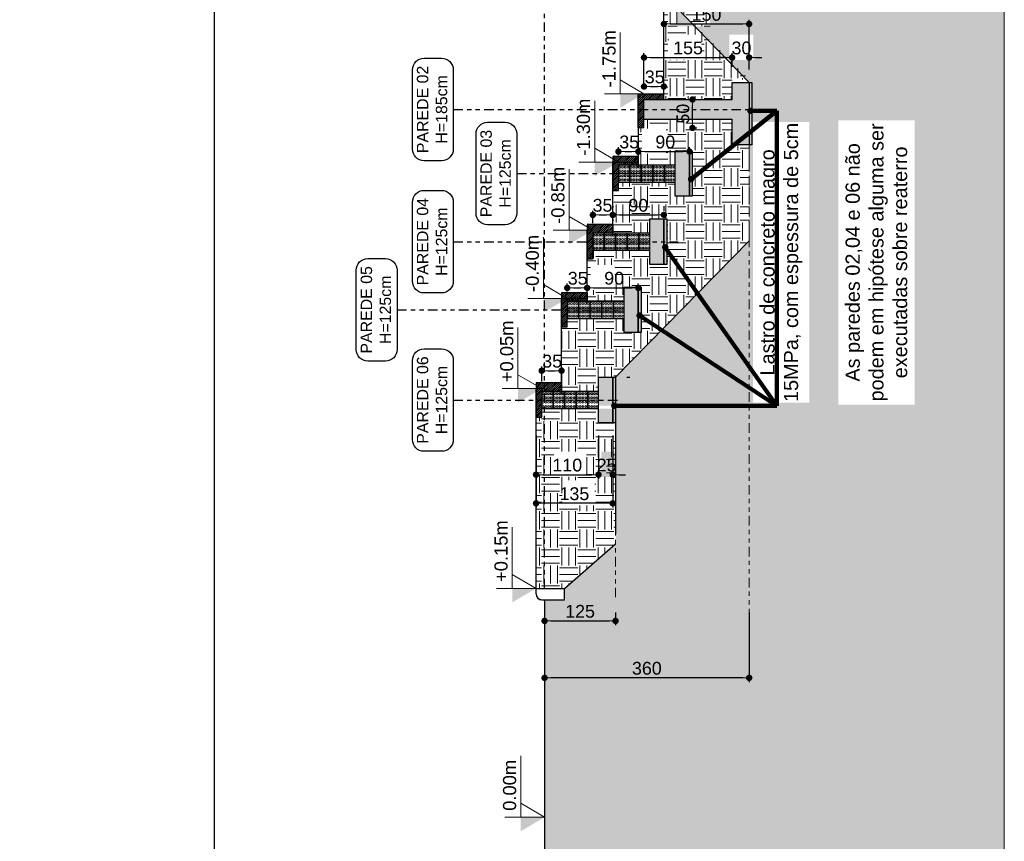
# Model space of a CAD drawing. Header units: millimetres. Extents: x 83 to 471, y -739 to 93.
# Tile 132 of 185: x 171 to 195, y -240 to -221. Entities that reach past the tile are written whole.
import ezdxf

# ---------------------------------------------------------------- set-up
doc = ezdxf.new("R2010")
doc.units = ezdxf.units.MM
doc.linetypes.add('CYPE_RAYAPUNTOPUNTO', pattern=[0.45, 0.225, -0.075, 0, -0.075, 0, -0.075])
for name, color, linetype, lineweight in [('.', 7, 'Continuous', 5), ('__MAGNUS.Cota', 30, 'Continuous', 9), ('CORTE - RAMPA', 7, 'Continuous', 0), ('CORTE_COTAS_DAS_PLANTAS', 7, 'Continuous', 9), ('COTAS', 250, 'Continuous', 5), ('FUN_COTAS', 7, 'Continuous', 0), ('PECA_COMPLETA', 7, 'Continuous', 0), ('VIG_HATCH', 7, 'Continuous', 0)]:
    doc.layers.add(name, color=color, linetype=linetype, lineweight=lineweight)
doc.styles.add('Arial', font='arial.ttf')
doc.dimstyles.new('Copy of UM_75.000000', dxfattribs={"dimtxt": 0.3, "dimasz": 0.15, "dimexe": 0.1, "dimexo": 0.3, "dimgap": 0.07, "dimtad": 1, "dimdec": 0, "dimlfac": 75, "dimzin": 0, "dimdsep": 46, "dimtxsty": 'Arial', "dimblk": 'DOT', "dimcen": 0.09, "dimdle": 0.1, "dimclrd": 30, "dimclre": 30, "dimclrt": 7, "dimadec": 1, "dimazin": 2, "dimtfac": 1, "dimtdec": 0, "dimtofl": 0, "dimtmove": 0, "dimatfit": 3, "dimldrblk": 'DOT', "dimfxl": 1, "dimtolj": 1, "dimarcsym": 0})

# ---------------------------------------------------------------- blocks, each defined once
blk = doc.blocks.new('_DOT')
at = {"layer": '__MAGNUS.Cota', "linetype": 'ByBlock'}
blk.add_line((-0.5, 0), (-1, 0), dxfattribs=at)
at = {"layer": '__MAGNUS.Cota', "linetype": 'ByBlock', "const_width": 0.5}
blk.add_lwpolyline([(-0.25, 0, 1), (0.25, 0, 1)], format="xyb", close=True, dxfattribs=at)
blk = doc.blocks.new('*D5166')
at = {"color": 30, "lineweight": -2}
for p, q in [((7.742, 13.408), (7.742, 13.113)), ((9.408, 13.408), (9.408, 13.113)), ((7.892, 13.213), (9.258, 13.213))]:
    blk.add_line(p, q, dxfattribs=at)
at = {"layer": 'Defpoints', "color": 0}
for p in [(7.742, 13.708), (9.408, 13.708), (9.408, 13.213)]:
    blk.add_point(p, dxfattribs=at)
at = {"color": 30, "linetype": 'ByBlock', "lineweight": -2, "xscale": 0.15, "yscale": 0.15, "zscale": 0.15, "rotation": 180}
blk.add_blockref('_DOT', (7.742, 13.213), dxfattribs=at)
at = {"color": 30, "linetype": 'ByBlock', "lineweight": -2, "xscale": 0.15, "yscale": 0.15, "zscale": 0.15}
blk.add_blockref('_DOT', (9.408, 13.213), dxfattribs=at)
at = {"color": 7, "insert": (8.575, 13.437), "char_height": 0.3, "attachment_point": 5, "style": 'Arial'}
blk.add_mtext('\\A1;125', dxfattribs=at)
blk = doc.blocks.new('*D5167')
at = {"color": 30, "lineweight": -2}
for p, q in [((7.742, 13.408), (7.742, 11.778)), ((12.542, 13.408), (12.542, 11.778)), ((12.392, 11.878), (7.892, 11.878))]:
    blk.add_line(p, q, dxfattribs=at)
at = {"layer": 'Defpoints', "color": 0}
for p in [(7.742, 13.708), (12.542, 13.708), (7.742, 11.878)]:
    blk.add_point(p, dxfattribs=at)
at = {"color": 30, "linetype": 'ByBlock', "lineweight": -2, "xscale": 0.15, "yscale": 0.15, "zscale": 0.15, "rotation": 180}
blk.add_blockref('_DOT', (7.742, 11.878), dxfattribs=at)
at = {"color": 30, "linetype": 'ByBlock', "lineweight": -2, "xscale": 0.15, "yscale": 0.15, "zscale": 0.15}
blk.add_blockref('_DOT', (12.542, 11.878), dxfattribs=at)
at = {"color": 7, "insert": (10.142, 12.101), "char_height": 0.3, "attachment_point": 5, "style": 'Arial'}
blk.add_mtext('\\A1;360', dxfattribs=at)
blk = doc.blocks.new('*D5168')
at = {"layer": 'COTAS', "color": 30, "lineweight": -2}
for p, q in [((7.542, 17.56), (7.542, 16.543)), ((9.008, 17.56), (9.008, 16.543)), ((7.692, 16.643), (8.858, 16.643))]:
    blk.add_line(p, q, dxfattribs=at)
at = {"layer": 'Defpoints', "color": 0}
for p in [(7.542, 17.86), (9.008, 17.86), (9.008, 16.643)]:
    blk.add_point(p, dxfattribs=at)
at = {"layer": 'COTAS', "color": 30, "linetype": 'ByBlock', "lineweight": -2, "xscale": 0.15, "yscale": 0.15, "zscale": 0.15, "rotation": 180}
blk.add_blockref('_DOT', (7.542, 16.643), dxfattribs=at)
at = {"layer": 'COTAS', "color": 30, "linetype": 'ByBlock', "lineweight": -2, "xscale": 0.15, "yscale": 0.15, "zscale": 0.15}
blk.add_blockref('_DOT', (9.008, 16.643), dxfattribs=at)
at = {"layer": 'COTAS', "color": 7, "insert": (8.275, 16.866), "char_height": 0.3, "attachment_point": 5, "style": 'Arial'}
blk.add_mtext('\\A1;110', dxfattribs=at)
blk = doc.blocks.new('*D5169')
at = {"layer": 'COTAS', "color": 30, "lineweight": -2}
for p, q in [((9.008, 17.56), (9.008, 16.543)), ((9.342, 17.56), (9.342, 16.543)), ((8.858, 16.643), (8.708, 16.643)), ((9.492, 16.643), (9.642, 16.643))]:
    blk.add_line(p, q, dxfattribs=at)
at = {"layer": 'Defpoints', "color": 0}
for p in [(9.008, 17.86), (9.342, 17.86), (9.342, 16.643)]:
    blk.add_point(p, dxfattribs=at)
at = {"layer": 'COTAS', "color": 30, "linetype": 'ByBlock', "lineweight": -2, "xscale": 0.15, "yscale": 0.15, "zscale": 0.15}
blk.add_blockref('_DOT', (9.008, 16.643), dxfattribs=at)
at = {"layer": 'COTAS', "color": 30, "linetype": 'ByBlock', "lineweight": -2, "xscale": 0.15, "yscale": 0.15, "zscale": 0.15, "rotation": 180}
blk.add_blockref('_DOT', (9.342, 16.643), dxfattribs=at)
at = {"layer": 'COTAS', "color": 7, "insert": (9.2, 16.866), "char_height": 0.3, "attachment_point": 5, "style": 'Arial'}
blk.add_mtext('\\A1;25', dxfattribs=at)
blk = doc.blocks.new('*D5170')
at = {"layer": 'COTAS', "color": 30, "lineweight": -2}
for p, q in [((10.075, 25.741), (10.075, 26.525)), ((10.225, 26.425), (11.992, 26.425)), ((12.142, 26.208), (12.142, 26.525))]:
    blk.add_line(p, q, dxfattribs=at)
at = {"layer": 'Defpoints', "color": 0}
for p in [(12.142, 26.425), (12.142, 25.908), (10.075, 25.441)]:
    blk.add_point(p, dxfattribs=at)
at = {"layer": 'COTAS', "color": 30, "linetype": 'ByBlock', "lineweight": -2, "xscale": 0.15, "yscale": 0.15, "zscale": 0.15, "rotation": 180}
blk.add_blockref('_DOT', (10.075, 26.425), dxfattribs=at)
at = {"layer": 'COTAS', "color": 30, "linetype": 'ByBlock', "lineweight": -2, "xscale": 0.15, "yscale": 0.15, "zscale": 0.15}
blk.add_blockref('_DOT', (12.142, 26.425), dxfattribs=at)
at = {"layer": 'COTAS', "color": 7, "insert": (11.108, 26.648), "char_height": 0.3, "attachment_point": 5, "style": 'Arial'}
blk.add_mtext('\\A1;155', dxfattribs=at)
blk = doc.blocks.new('*D5171')
at = {"layer": 'COTAS', "color": 30, "lineweight": -2}
for p, q in [((11.992, 26.425), (11.842, 26.425)), ((12.142, 26.208), (12.142, 26.525)), ((12.542, 26.141), (12.542, 26.525)), ((12.692, 26.425), (12.842, 26.425))]:
    blk.add_line(p, q, dxfattribs=at)
at = {"layer": 'Defpoints', "color": 0}
for p in [(12.542, 26.425), (12.142, 25.908), (12.542, 25.841)]:
    blk.add_point(p, dxfattribs=at)
at = {"layer": 'COTAS', "color": 30, "linetype": 'ByBlock', "lineweight": -2, "xscale": 0.15, "yscale": 0.15, "zscale": 0.15}
blk.add_blockref('_DOT', (12.142, 26.425), dxfattribs=at)
at = {"layer": 'COTAS', "color": 30, "linetype": 'ByBlock', "lineweight": -2, "xscale": 0.15, "yscale": 0.15, "zscale": 0.15, "rotation": 180}
blk.add_blockref('_DOT', (12.542, 26.425), dxfattribs=at)
at = {"layer": 'COTAS', "color": 7, "insert": (12.361, 26.648), "char_height": 0.3, "attachment_point": 5, "style": 'Arial'}
blk.add_mtext('\\A1;30', dxfattribs=at)
blk = doc.blocks.new('*D5172')
at = {"layer": 'COTAS', "color": 30, "lineweight": -2}
for p, q in [((10.542, 27.161), (10.542, 27.312)), ((12.542, 26.141), (12.542, 27.312)), ((10.692, 27.212), (12.392, 27.212))]:
    blk.add_line(p, q, dxfattribs=at)
at = {"layer": 'Defpoints', "color": 0}
for p in [(12.542, 27.212), (10.542, 26.861), (12.542, 25.841)]:
    blk.add_point(p, dxfattribs=at)
at = {"layer": 'COTAS', "color": 30, "linetype": 'ByBlock', "lineweight": -2, "xscale": 0.15, "yscale": 0.15, "zscale": 0.15, "rotation": 180}
blk.add_blockref('_DOT', (10.542, 27.212), dxfattribs=at)
at = {"layer": 'COTAS', "color": 30, "linetype": 'ByBlock', "lineweight": -2, "xscale": 0.15, "yscale": 0.15, "zscale": 0.15}
blk.add_blockref('_DOT', (12.542, 27.212), dxfattribs=at)
at = {"layer": 'COTAS', "color": 7, "insert": (11.542, 27.435), "char_height": 0.3, "attachment_point": 5, "style": 'Arial'}
blk.add_mtext('\\A1;150', dxfattribs=at)
blk = doc.blocks.new('*D5173')
at = {"layer": 'COTAS', "color": 30, "lineweight": -2}
for p, q in [((9.342, 17.56), (9.342, 15.871)), ((7.542, 17.16), (7.542, 15.871)), ((9.192, 15.971), (7.692, 15.971))]:
    blk.add_line(p, q, dxfattribs=at)
at = {"layer": 'Defpoints', "color": 0}
for p in [(9.342, 17.86), (7.542, 17.46), (7.542, 15.971)]:
    blk.add_point(p, dxfattribs=at)
at = {"layer": 'COTAS', "color": 30, "linetype": 'ByBlock', "lineweight": -2, "xscale": 0.15, "yscale": 0.15, "zscale": 0.15, "rotation": 180}
blk.add_blockref('_DOT', (7.542, 15.971), dxfattribs=at)
at = {"layer": 'COTAS', "color": 30, "linetype": 'ByBlock', "lineweight": -2, "xscale": 0.15, "yscale": 0.15, "zscale": 0.15}
blk.add_blockref('_DOT', (9.342, 15.971), dxfattribs=at)
at = {"layer": 'COTAS', "color": 7, "insert": (8.442, 16.195), "char_height": 0.3, "attachment_point": 5, "style": 'Arial'}
blk.add_mtext('\\A1;135', dxfattribs=at)
blk = doc.blocks.new('*D5174')
at = {"layer": 'COTAS', "color": 30, "lineweight": -2}
for p, q in [((9.942, 24.138), (9.942, 24.32)), ((11.142, 24.138), (11.142, 24.32)), ((10.092, 24.22), (10.992, 24.22))]:
    blk.add_line(p, q, dxfattribs=at)
at = {"layer": 'Defpoints', "color": 0}
for p in [(11.142, 24.22), (9.942, 23.838), (11.142, 23.838)]:
    blk.add_point(p, dxfattribs=at)
at = {"layer": 'COTAS', "color": 30, "linetype": 'ByBlock', "lineweight": -2, "xscale": 0.15, "yscale": 0.15, "zscale": 0.15, "rotation": 180}
blk.add_blockref('_DOT', (9.942, 24.22), dxfattribs=at)
at = {"layer": 'COTAS', "color": 30, "linetype": 'ByBlock', "lineweight": -2, "xscale": 0.15, "yscale": 0.15, "zscale": 0.15}
blk.add_blockref('_DOT', (11.142, 24.22), dxfattribs=at)
at = {"layer": 'COTAS', "color": 7, "insert": (10.575, 24.443), "char_height": 0.3, "attachment_point": 5, "style": 'Arial'}
blk.add_mtext('\\A1;90', dxfattribs=at)
blk = doc.blocks.new('*D5175')
at = {"layer": 'COTAS', "color": 30, "lineweight": -2}
for p, q in [((8.742, 21.075), (8.742, 21.123)), ((8.892, 21.023), (9.792, 21.023)), ((9.942, 20.942), (9.942, 21.123))]:
    blk.add_line(p, q, dxfattribs=at)
at = {"layer": 'Defpoints', "color": 0}
for p in [(9.942, 21.023), (8.742, 20.775), (9.942, 20.642)]:
    blk.add_point(p, dxfattribs=at)
at = {"layer": 'COTAS', "color": 30, "linetype": 'ByBlock', "lineweight": -2, "xscale": 0.15, "yscale": 0.15, "zscale": 0.15, "rotation": 180}
blk.add_blockref('_DOT', (8.742, 21.023), dxfattribs=at)
at = {"layer": 'COTAS', "color": 30, "linetype": 'ByBlock', "lineweight": -2, "xscale": 0.15, "yscale": 0.15, "zscale": 0.15}
blk.add_blockref('_DOT', (9.942, 21.023), dxfattribs=at)
at = {"layer": 'COTAS', "color": 7, "insert": (9.375, 21.247), "char_height": 0.3, "attachment_point": 5, "style": 'Arial'}
blk.add_mtext('\\A1;90', dxfattribs=at)
blk = doc.blocks.new('*D5176')
at = {"layer": 'COTAS', "color": 30, "lineweight": -2}
for p, q in [((7.675, 18.827), (7.675, 19.18)), ((8.142, 18.827), (8.142, 19.18)), ((7.825, 19.08), (7.992, 19.08))]:
    blk.add_line(p, q, dxfattribs=at)
at = {"layer": 'Defpoints', "color": 0}
for p in [(8.142, 19.08), (7.675, 18.527), (8.142, 18.527)]:
    blk.add_point(p, dxfattribs=at)
at = {"layer": 'COTAS', "color": 30, "linetype": 'ByBlock', "lineweight": -2, "xscale": 0.15, "yscale": 0.15, "zscale": 0.15, "rotation": 180}
blk.add_blockref('_DOT', (7.675, 19.08), dxfattribs=at)
at = {"layer": 'COTAS', "color": 30, "linetype": 'ByBlock', "lineweight": -2, "xscale": 0.15, "yscale": 0.15, "zscale": 0.15}
blk.add_blockref('_DOT', (8.142, 19.08), dxfattribs=at)
at = {"layer": 'COTAS', "color": 7, "insert": (7.92, 19.303), "char_height": 0.3, "attachment_point": 5, "style": 'Arial'}
blk.add_mtext('\\A1;35', dxfattribs=at)
blk = doc.blocks.new('*D5177')
at = {"layer": 'COTAS', "color": 30, "lineweight": -2}
for p, q in [((8.275, 20.942), (8.275, 21.123)), ((8.425, 21.023), (8.592, 21.023)), ((8.742, 21.075), (8.742, 21.123))]:
    blk.add_line(p, q, dxfattribs=at)
at = {"layer": 'Defpoints', "color": 0}
for p in [(8.742, 21.023), (8.275, 20.642), (8.742, 20.775)]:
    blk.add_point(p, dxfattribs=at)
at = {"layer": 'COTAS', "color": 30, "linetype": 'ByBlock', "lineweight": -2, "xscale": 0.15, "yscale": 0.15, "zscale": 0.15, "rotation": 180}
blk.add_blockref('_DOT', (8.275, 21.023), dxfattribs=at)
at = {"layer": 'COTAS', "color": 30, "linetype": 'ByBlock', "lineweight": -2, "xscale": 0.15, "yscale": 0.15, "zscale": 0.15}
blk.add_blockref('_DOT', (8.742, 21.023), dxfattribs=at)
at = {"layer": 'COTAS', "color": 7, "insert": (8.52, 21.247), "char_height": 0.3, "attachment_point": 5, "style": 'Arial'}
blk.add_mtext('\\A1;35', dxfattribs=at)
blk = doc.blocks.new('*D5178')
at = {"layer": 'COTAS', "color": 30, "lineweight": -2}
for p, q in [((8.875, 22.54), (8.875, 22.834)), ((9.025, 22.734), (9.192, 22.734)), ((9.342, 22.54), (9.342, 22.834))]:
    blk.add_line(p, q, dxfattribs=at)
at = {"layer": 'Defpoints', "color": 0}
for p in [(9.342, 22.734), (8.875, 22.24), (9.342, 22.24)]:
    blk.add_point(p, dxfattribs=at)
at = {"layer": 'COTAS', "color": 30, "linetype": 'ByBlock', "lineweight": -2, "xscale": 0.15, "yscale": 0.15, "zscale": 0.15, "rotation": 180}
blk.add_blockref('_DOT', (8.875, 22.734), dxfattribs=at)
at = {"layer": 'COTAS', "color": 30, "linetype": 'ByBlock', "lineweight": -2, "xscale": 0.15, "yscale": 0.15, "zscale": 0.15}
blk.add_blockref('_DOT', (9.342, 22.734), dxfattribs=at)
at = {"layer": 'COTAS', "color": 7, "insert": (9.102, 22.958), "char_height": 0.3, "attachment_point": 5, "style": 'Arial'}
blk.add_mtext('\\A1;35', dxfattribs=at)
blk = doc.blocks.new('*D5179')
at = {"layer": 'COTAS', "color": 30, "lineweight": -2}
for p, q in [((9.475, 24.138), (9.475, 24.32)), ((9.942, 24.271), (9.942, 24.32)), ((9.625, 24.22), (9.792, 24.22))]:
    blk.add_line(p, q, dxfattribs=at)
at = {"layer": 'Defpoints', "color": 0}
for p in [(9.942, 24.22), (9.475, 23.838), (9.942, 23.971)]:
    blk.add_point(p, dxfattribs=at)
at = {"layer": 'COTAS', "color": 30, "linetype": 'ByBlock', "lineweight": -2, "xscale": 0.15, "yscale": 0.15, "zscale": 0.15, "rotation": 180}
blk.add_blockref('_DOT', (9.475, 24.22), dxfattribs=at)
at = {"layer": 'COTAS', "color": 30, "linetype": 'ByBlock', "lineweight": -2, "xscale": 0.15, "yscale": 0.15, "zscale": 0.15}
blk.add_blockref('_DOT', (9.942, 24.22), dxfattribs=at)
at = {"layer": 'COTAS', "color": 7, "insert": (9.728, 24.443), "char_height": 0.3, "attachment_point": 5, "style": 'Arial'}
blk.add_mtext('\\A1;35', dxfattribs=at)
blk = doc.blocks.new('*D5180')
at = {"layer": 'COTAS', "color": 30, "lineweight": -2}
for p, q in [((10.075, 25.741), (10.075, 25.845)), ((10.225, 25.745), (10.392, 25.745)), ((10.542, 25.741), (10.542, 25.845))]:
    blk.add_line(p, q, dxfattribs=at)
at = {"layer": 'Defpoints', "color": 0}
for p in [(10.542, 25.745), (10.075, 25.441), (10.542, 25.441)]:
    blk.add_point(p, dxfattribs=at)
at = {"layer": 'COTAS', "color": 30, "linetype": 'ByBlock', "lineweight": -2, "xscale": 0.15, "yscale": 0.15, "zscale": 0.15, "rotation": 180}
blk.add_blockref('_DOT', (10.075, 25.745), dxfattribs=at)
at = {"layer": 'COTAS', "color": 30, "linetype": 'ByBlock', "lineweight": -2, "xscale": 0.15, "yscale": 0.15, "zscale": 0.15}
blk.add_blockref('_DOT', (10.542, 25.745), dxfattribs=at)
at = {"layer": 'COTAS', "color": 7, "insert": (10.326, 25.968), "char_height": 0.3, "attachment_point": 5, "style": 'Arial'}
blk.add_mtext('\\A1;35', dxfattribs=at)
blk = doc.blocks.new('*D5181')
at = {"layer": 'COTAS', "color": 30, "lineweight": -2}
for p, q in [((11.175, 25.441), (11.312, 25.441)), ((11.212, 24.925), (11.212, 25.291)), ((11.175, 24.775), (11.312, 24.775))]:
    blk.add_line(p, q, dxfattribs=at)
at = {"layer": 'Defpoints', "color": 0}
for p in [(10.875, 25.441), (11.212, 25.441), (10.875, 24.775)]:
    blk.add_point(p, dxfattribs=at)
at = {"layer": 'COTAS', "color": 30, "linetype": 'ByBlock', "lineweight": -2, "xscale": 0.15, "yscale": 0.15, "zscale": 0.15}
for p, rotation in [((11.212, 25.441), 90), ((11.212, 24.775), 270)]:
    blk.add_blockref('_DOT', p, dxfattribs=dict(at, rotation=rotation))
at = {"layer": 'COTAS', "color": 7, "insert": (10.989, 25.108), "char_height": 0.3, "attachment_point": 5, "rotation": 90, "style": 'Arial'}
blk.add_mtext('\\A1;50', dxfattribs=at)
blk = doc.blocks.new('G$C27B5013C')
at = {"lineweight": 5}
for p, q in [((-0.805, 0), (-0.805, -0.15)), ((-0.8, 0), (-0.8, -0.15)), ((-0.795, 0), (-0.795, -0.15)), ((-0.605, 0), (-0.605, -0.15)), ((-0.6, 0), (-0.6, -0.15)), ((-0.595, 0), (-0.595, -0.15)), ((-0.4, 0), (-0.4, -0.15)), ((-0.4, 0), (-0.4, -0.15)), ((-0.4, 0), (-0.4, -0.15)), ((-0.395, 0), (-0.395, -0.15)), ((-0.39, 0), (-0.39, -0.15)), ((-0.195, 0), (-0.195, -0.15)), ((-0.195, 0), (-0.195, -0.15)), ((-0.195, 0), (-0.195, -0.15)), ((-0.19, 0), (-0.19, -0.15)), ((-0.185, 0), (-0.185, -0.15)), ((-0.805, -0.15), (-0.805, -0.3)), ((-0.8, -0.15), (-0.8, -0.3)), ((-0.795, -0.15), (-0.795, -0.3)), ((-0.605, -0.15), (-0.605, -0.3)), ((-0.6, -0.15), (-0.6, -0.3)), ((-0.595, -0.15), (-0.595, -0.3)), ((-0.4, -0.15), (-0.4, -0.3)), ((-0.4, -0.15), (-0.4, -0.3)), ((-0.4, -0.15), (-0.4, -0.3)), ((-0.395, -0.15), (-0.395, -0.3)), ((-0.39, -0.15), (-0.39, -0.3)), ((-0.195, -0.15), (-0.195, -0.3)), ((-0.195, -0.15), (-0.195, -0.3)), ((-0.195, -0.15), (-0.195, -0.3)), ((-0.19, -0.15), (-0.19, -0.3)), ((-0.185, -0.15), (-0.185, -0.3))]:
    blk.add_line(p, q, dxfattribs=at)
for points in [[(-1, 0), (0, 0), (0, -0.15), (-1, -0.15)], [(-1, -0.15), (0, -0.15), (0, -0.3), (-1, -0.3)]]:
    blk.add_lwpolyline(points, close=True, dxfattribs=at)
for centre in [(-0.974, -0.038), (-0.974, -0.112), (-0.974, -0.188), (-0.927, -0.038), (-0.927, -0.112), (-0.927, -0.188), (-0.879, -0.038), (-0.879, -0.112), (-0.879, -0.188), (-0.831, -0.038), (-0.831, -0.112), (-0.831, -0.188), (-0.774, -0.038), (-0.774, -0.112), (-0.774, -0.188), (-0.727, -0.038), (-0.727, -0.112), (-0.727, -0.188), (-0.679, -0.038), (-0.679, -0.112), (-0.679, -0.188), (-0.631, -0.038), (-0.631, -0.112), (-0.631, -0.188), (-0.574, -0.038), (-0.574, -0.112), (-0.574, -0.188), (-0.527, -0.038), (-0.527, -0.112), (-0.527, -0.188), (-0.479, -0.038), (-0.479, -0.112), (-0.479, -0.188), (-0.431, -0.038), (-0.431, -0.112), (-0.431, -0.188), (-0.369, -0.038), (-0.369, -0.112), (-0.369, -0.188), (-0.322, -0.038), (-0.322, -0.112), (-0.322, -0.188), (-0.274, -0.038), (-0.274, -0.112), (-0.274, -0.188), (-0.226, -0.038), (-0.226, -0.112), (-0.226, -0.188), (-0.164, -0.038), (-0.164, -0.112), (-0.164, -0.188), (-0.117, -0.038), (-0.117, -0.112), (-0.117, -0.188), (-0.069, -0.038), (-0.069, -0.112), (-0.069, -0.188), (-0.021, -0.038), (-0.021, -0.112), (-0.021, -0.188), (-0.974, -0.262), (-0.927, -0.262), (-0.879, -0.262), (-0.831, -0.262), (-0.774, -0.262), (-0.727, -0.262), (-0.679, -0.262), (-0.631, -0.262), (-0.574, -0.262), (-0.527, -0.262), (-0.479, -0.262), (-0.431, -0.262), (-0.369, -0.262), (-0.322, -0.262), (-0.274, -0.262), (-0.226, -0.262), (-0.164, -0.262), (-0.117, -0.262), (-0.069, -0.262), (-0.021, -0.262)]:
    blk.add_circle(centre, 0.0164, dxfattribs=at)
blk = doc.blocks.new('G$CD2CF6E9E')
for p, q in [((0.35, 0.2), (0.35, 0.05)), ((1, 0.05), (1, 0.3)), ((1, 0.3), (1.25, 0.3)), ((1.25, 0.3), (1.25, -0.5)), ((0, -0.4), (0, -0.25)), ((1, -0.5), (1, -0.25)), ((1.25, -0.5), (1, -0.5))]:
    blk.add_line(p, q)
for points in [[(0.35, 0.2), (-0.1, 0.2), (-0.1, -0.4), (0, -0.4)], [(1, 0.05), (0, 0.05), (0, -0.25), (1, -0.25)]]:
    blk.add_lwpolyline(points)
blk.add_lwpolyline([(1.25, -0.5), (1.25, 0.3), (1.3, 0.3), (1.3, -0.5)], close=True)
blk.add_blockref('G$C27B5013C', (1, 0.05))
blk = doc.blocks.new('*D5182')
at = {"layer": 'COTAS', "color": 30, "lineweight": -2}
for p, q in [((10.542, 22.94), (10.542, 22.834)), ((9.342, 22.54), (9.342, 22.834)), ((9.492, 22.734), (10.392, 22.734))]:
    blk.add_line(p, q, dxfattribs=at)
at = {"layer": 'Defpoints', "color": 0}
for p in [(10.542, 22.734), (10.542, 22.64), (9.342, 22.24)]:
    blk.add_point(p, dxfattribs=at)
at = {"layer": 'COTAS', "color": 30, "linetype": 'ByBlock', "lineweight": -2, "xscale": 0.15, "yscale": 0.15, "zscale": 0.15, "rotation": 180}
blk.add_blockref('_DOT', (9.342, 22.734), dxfattribs=at)
at = {"layer": 'COTAS', "color": 30, "linetype": 'ByBlock', "lineweight": -2, "xscale": 0.15, "yscale": 0.15, "zscale": 0.15}
blk.add_blockref('_DOT', (10.542, 22.734), dxfattribs=at)
at = {"layer": 'COTAS', "color": 7, "insert": (9.942, 22.958), "char_height": 0.3, "attachment_point": 5, "style": 'Arial'}
blk.add_mtext('\\A1;90', dxfattribs=at)
blk = doc.blocks.new('G$C6823C163')
blk.add_lwpolyline([(1.85, -0.8), (1.55, -0.8), (1.55, -0.35), (0, -0.35), (0, 0), (1.55, 0), (1.55, 0.3), (1.85, 0.3), (1.85, 0.1), (1.85, -0.5)], close=True)
for p in [(-0.45, -1.203), (-0.9, -2.401), (-1.35, -3.6), (-1.8, -5.186)]:
    blk.add_blockref('G$CD2CF6E9E', p)
blk = doc.blocks.new('CORTEA-A')
at = {"layer": '.', "true_color": 0x939598}
h = blk.add_hatch(dxfattribs=at)
h.set_pattern_fill('EARTH', color=252, scale=0.1333)
h.paths.add_polyline_path([(18.528, 61.143), (18.528, 0), (7.542, 0), (7.542, 3.243), (8.208, 3.243), (7.742, 3.51), (7.742, 13.708), (8.208, 13.708), (8.208, 13.975), (9.408, 15.018), (9.408, 17.86), (9.408, 17.86), (9.408, 18.927), (9.408, 18.927), (12.542, 22.127), (12.542, 24.375), (12.608, 24.375), (12.608, 25.842), (12.542, 25.842), (10.542, 27.908), (10.542, 32.442), (11.408, 32.442), (11.408, 32.376), (11.875, 32.375), (11.875, 33.176), (11.408, 33.176), (11.408, 32.909), (10.542, 32.909), (10.542, 42.309), (11.408, 42.309), (11.408, 42.242), (11.875, 42.242), (11.875, 43.042), (11.408, 43.042), (11.408, 42.775), (10.542, 42.775), (10.542, 56.66), (11.008, 60.631), (11.008, 61.143), (18.528, 61.143)], is_closed=False)
h.paths.add_polyline_path([(10.225, 31.947), (10.991, 31.947), (10.991, 31.354), (10.225, 31.354)])
h.paths.add_polyline_path([(9.072, 17.183), (9.408, 17.183), (9.408, 16.59), (9.072, 16.59)])
h.paths.add_polyline_path([(10.857, 27.751), (11.626, 27.751), (11.626, 27.158), (10.857, 27.158)])
h.paths.add_polyline_path([(12.078, 26.965), (12.644, 26.965), (12.644, 26.371), (12.078, 26.371)], flags=16)
h.paths.add_polyline_path([(10.542, 44.179), (10.991, 44.179), (10.991, 43.586), (10.542, 43.586)], flags=16)
h.paths.add_polyline_path([(12.635, 34.284), (12.635, 40.867), (13.951, 40.867), (13.951, 34.284)], flags=16)
h.paths.add_polyline_path([(12.635, 18.33), (12.635, 24.912), (13.951, 24.912), (13.951, 18.33)], flags=16)
h.paths.add_polyline_path([(10.624, 34.314), (11.193, 34.314), (11.193, 33.722), (10.624, 33.722)], flags=16)
h.paths.add_polyline_path([(10.624, 41.645), (11.193, 41.645), (11.193, 41.053), (10.624, 41.053)], flags=16)
h.paths.add_polyline_path([(14.637, 18.288), (14.637, 24.954), (16.424, 24.954), (16.424, 18.288)], flags=16)
at = {"layer": '.'}
h = blk.add_hatch(dxfattribs=at)
h.set_pattern_fill('ANSI31', color=256, scale=0.01)
h.paths.add_polyline_path([(10.075, 25.175), (10.075, 25.442), (10.542, 25.442), (10.542, 25.575), (9.942, 25.575), (9.942, 25.175), (10.075, 25.175)], is_closed=False)
h.paths.add_polyline_path([(10.075, 24.775), (10.075, 25.175), (9.942, 25.175), (9.942, 24.775), (10.075, 24.775)], is_closed=False)
h.paths.add_polyline_path([(9.942, 32.642), (10.075, 32.642), (10.075, 32.976), (10.542, 32.976), (10.542, 33.176), (9.942, 33.176), (9.942, 32.642)], is_closed=False)
h.paths.add_polyline_path([(10.075, 32.642), (9.942, 32.642), (9.942, 32.376), (10.542, 32.376), (10.542, 32.576), (10.075, 32.576), (10.075, 32.642)], is_closed=False)
h.paths.add_polyline_path([(9.942, 43.043), (9.942, 42.509), (10.075, 42.509), (10.075, 42.775), (10.542, 42.775), (10.542, 43.043), (9.942, 43.043)], is_closed=False)
h.paths.add_polyline_path([(10.075, 42.509), (9.942, 42.509), (9.942, 42.243), (10.542, 42.243), (10.542, 42.443), (10.075, 42.443), (10.075, 42.509)], is_closed=False)
h.paths.add_polyline_path([(9.475, 23.905), (9.942, 23.905), (9.942, 24.105), (9.342, 24.105), (9.342, 23.305), (9.475, 23.305), (9.475, 23.905)], is_closed=False)
h.paths.add_polyline_path([(9.342, 22.307), (9.342, 22.507), (8.742, 22.507), (8.742, 21.974), (8.875, 21.974), (8.875, 22.307), (9.342, 22.307)], is_closed=False)
h.paths.add_polyline_path([(8.742, 21.974), (8.742, 21.707), (8.875, 21.707), (8.875, 21.974), (8.742, 21.974)], is_closed=False)
h.paths.add_polyline_path([(8.275, 20.708), (8.742, 20.708), (8.742, 20.908), (8.142, 20.908), (8.142, 20.375), (8.275, 20.375), (8.275, 20.708)], is_closed=False)
h.paths.add_polyline_path([(8.275, 20.375), (8.142, 20.375), (8.142, 20.108), (8.275, 20.108), (8.275, 20.375)], is_closed=False)
h.paths.add_polyline_path([(7.742, 18.793), (7.742, 18.593), (8.142, 18.593), (8.142, 18.793), (7.742, 18.793)], is_closed=False)
h.paths.add_polyline_path([(7.742, 18.593), (7.742, 18.793), (7.542, 18.793), (7.542, 18.26), (7.675, 18.26), (7.675, 18.593), (7.742, 18.593)], is_closed=False)
h.paths.add_polyline_path([(7.542, 18.26), (7.542, 17.993), (7.675, 17.993), (7.675, 18.26), (7.542, 18.26)], is_closed=False)
at = {"layer": '.', "true_color": 0x656565}
h = blk.add_hatch(color=251, dxfattribs=at)
h.dxf.hatch_style = 1
h.paths.add_polyline_path([(11.808, 43.009), (11.742, 43.009), (11.742, 42.276), (11.808, 42.276), (11.808, 43.009)], is_closed=False)
h.paths.add_polyline_path([(11.808, 33.143), (11.742, 33.143), (11.742, 32.409), (11.808, 32.409), (11.808, 33.143)], is_closed=False)
h.paths.add_polyline_path([(12.608, 25.842), (12.542, 25.842), (12.542, 24.375), (12.608, 24.375), (12.608, 25.842)], is_closed=False)
h.paths.add_polyline_path([(10.542, 21.574), (10.609, 21.574), (10.608, 22.64), (10.542, 22.64), (10.542, 21.574)], is_closed=False)
h.paths.add_polyline_path([(9.342, 17.86), (9.408, 17.86), (9.408, 18.927), (9.342, 18.927), (9.342, 17.86)], is_closed=False)
h.paths.add_polyline_path([(11.141, 24.238), (11.208, 24.238), (11.209, 23.172), (11.142, 23.172), (11.141, 24.238)], is_closed=False)
h.paths.add_polyline_path([(9.942, 19.975), (10.009, 19.975), (10.008, 21.042), (9.941, 21.042), (9.942, 19.975)], is_closed=False)
at = {"layer": '.', "true_color": 0x760505}
h = blk.add_hatch(dxfattribs=at)
h.set_pattern_fill('EARTH', color=16, scale=0.066667)
h.set_pattern_definition([(0, (-244.7504, -14.0911), (0.4233333, 0.4233333), [0.4233333, -0.4233333]), (0, (-244.7504, -13.93234), (0.4233333, 0.4233333), [0.4233333, -0.4233333]), (0, (-244.7504, -13.7736), (0.4233333, 0.4233333), [0.4233333, -0.4233333]), (90, (-244.6975, -13.72067), (-0.4233333, 0.4233333), [0.4233333, -0.4233333]), (90, (-244.53874, -13.72067), (-0.4233333, 0.4233333), [0.4233333, -0.4233333]), (90, (-244.38, -13.72067), (-0.4233333, 0.4233333), [0.4233333, -0.4233333])])
h.paths.add_polyline_path([(10.542, 27.908), (10.542, 25.441), (12.142, 25.441), (12.142, 25.908), (12.542, 25.908), (10.542, 27.908)], is_closed=False)
h.paths.add_polyline_path([(9.342, 23.305), (9.342, 22.307), (10.208, 22.307), (10.208, 22.64), (12.542, 22.64), (12.542, 24.375), (12.142, 24.375), (12.142, 24.975), (10.075, 24.975), (10.075, 24.775), (9.942, 24.775), (9.942, 23.905), (10.808, 23.905), (10.808, 24.238), (11.208, 24.238), (11.208, 23.171), (10.808, 23.171), (10.808, 23.505), (9.475, 23.505), (9.475, 23.305), (9.342, 23.305)], is_closed=False)
h.paths.add_polyline_path([(8.142, 18.593), (9.008, 18.593), (9.008, 18.927), (9.408, 18.927), (12.542, 22.127), (12.542, 22.64), (10.608, 22.64), (10.608, 21.574), (10.208, 21.574), (10.208, 21.907), (8.875, 21.907), (8.875, 21.707), (8.742, 21.707), (8.742, 20.708), (9.608, 20.708), (9.608, 21.042), (10.008, 21.042), (10.008, 19.975), (9.608, 19.975), (9.608, 20.308), (8.275, 20.308), (8.275, 20.108), (8.142, 20.108), (8.142, 18.593)], is_closed=False)
h.paths.add_polyline_path([(8.208, 13.975), (9.408, 15.018), (9.408, 17.86), (9.008, 17.86), (9.008, 18.193), (7.675, 18.193), (7.675, 17.993), (7.542, 17.993), (7.542, 13.975), (8.208, 13.975)], is_closed=False)
h.paths.add_polyline_path([(9.072, 17.183), (9.196, 17.183), (9.196, 16.59), (9.072, 16.59)], flags=16)
h.paths.add_polyline_path([(10.857, 27.751), (11.626, 27.751), (11.626, 27.158), (10.857, 27.158)])
h.paths.add_polyline_path([(10.024, 24.758), (10.593, 24.758), (10.593, 24.166), (10.024, 24.166)], flags=16)
h.paths.add_polyline_path([(8.824, 21.562), (9.393, 21.562), (9.393, 20.97), (8.824, 20.97)], flags=16)
h.paths.add_polyline_path([(7.959, 17.183), (8.725, 17.183), (8.725, 16.59), (7.959, 16.59)], flags=16)
h.paths.add_polyline_path([(8.159, 16.511), (8.925, 16.511), (8.925, 15.918), (8.159, 15.918)], flags=16)
h.paths.add_polyline_path([(10.657, 26.964), (11.426, 26.964), (11.426, 26.371), (10.657, 26.371)], flags=16)
at = {"true_color": 0xe8e6e3}
h = blk.add_hatch(color=254, dxfattribs=at)
h.dxf.hatch_style = 1
h.paths.add_polyline_path([(9.342, 18.193), (9.342, 18.927), (9.008, 18.927), (9.008, 18.593), (7.675, 18.593), (7.675, 18.193), (9.342, 18.193)], is_closed=False)
h.paths.add_polyline_path([(9.342, 18.26), (7.675, 18.26), (7.675, 18.383), (9.008, 18.383), (9.008, 17.86), (9.342, 17.86), (9.342, 18.26)], is_closed=False)
at = {"layer": 'COTAS'}
h = blk.add_hatch(color=256, dxfattribs=at)
h.dxf.hatch_style = 1
h.paths.add_polyline_path([(9.518, 25.248), (10.075, 25.575), (9.518, 25.575), (9.518, 25.248)])
h = blk.add_hatch(color=256, dxfattribs=at)
h.dxf.hatch_style = 1
h.paths.add_polyline_path([(8.918, 23.645), (9.475, 23.971), (8.918, 23.971), (8.918, 23.645)])
h = blk.add_hatch(color=256, dxfattribs=at)
h.dxf.hatch_style = 1
h.paths.add_polyline_path([(8.318, 22.047), (8.875, 22.374), (8.318, 22.374), (8.318, 22.047)])
h = blk.add_hatch(color=256, dxfattribs=at)
h.dxf.hatch_style = 1
h.paths.add_polyline_path([(7.718, 20.448), (8.275, 20.775), (7.718, 20.775), (7.718, 20.448)])
h = blk.add_hatch(color=256, dxfattribs=at)
h.dxf.hatch_style = 1
h.paths.add_polyline_path([(7.118, 18.333), (7.675, 18.66), (7.118, 18.66), (7.118, 18.333)])
h = blk.add_hatch(color=256, dxfattribs=at)
h.dxf.hatch_style = 1
h.paths.add_polyline_path([(6.985, 13.648), (7.542, 13.975), (6.985, 13.975), (6.985, 13.648)])
h = blk.add_hatch(color=256, dxfattribs=at)
h.dxf.hatch_style = 1
h.paths.add_polyline_path([(6.985, 13.648), (7.542, 13.975), (6.985, 13.975), (6.985, 13.648)])
h = blk.add_hatch(color=256, dxfattribs=at)
h.dxf.hatch_style = 1
h.paths.add_polyline_path([(7.185, 8.282), (7.742, 8.609), (7.185, 8.609), (7.185, 8.282)])
at = {"layer": 'VIG_HATCH', "true_color": 0xffe0e0}
h = blk.add_hatch(color=254, dxfattribs=at)
h.dxf.hatch_style = 1
h.paths.add_polyline_path([(11.742, 43.009), (11.408, 43.009), (11.408, 42.843), (10.075, 42.843), (10.075, 42.443), (11.408, 42.443), (11.408, 42.276), (11.742, 42.276), (11.742, 43.009)], is_closed=False)
h.paths.add_polyline_path([(10.075, 42.443), (11.408, 42.443), (11.408, 42.443), (10.075, 42.443), (10.075, 42.443)], is_closed=False, flags=16)
h.paths.add_polyline_path([(11.742, 33.143), (11.408, 33.143), (11.408, 32.976), (10.075, 32.976), (10.075, 32.576), (11.408, 32.576), (11.408, 32.409), (11.742, 32.409), (11.742, 33.143)], is_closed=False)
h.paths.add_polyline_path([(10.075, 32.642), (11.408, 32.642), (11.408, 32.642), (10.075, 32.642), (10.075, 32.642)], is_closed=False)
h.paths.add_polyline_path([(12.542, 25.175), (12.542, 25.842), (12.142, 25.842), (12.142, 25.442), (10.075, 25.442), (10.075, 25.175), (12.542, 25.175)], is_closed=False)
h.paths.add_polyline_path([(12.542, 25.175), (10.075, 25.175), (10.075, 24.975), (12.142, 24.975), (12.142, 24.375), (12.542, 24.375), (12.542, 25.175)], is_closed=False)
at = {"layer": 'VIG_HATCH', "true_color": 0xffffe5}
h = blk.add_hatch(color=7, dxfattribs=at)
h.dxf.hatch_style = 1
h.paths.add_polyline_path([(11.142, 24.238), (10.808, 24.238), (10.808, 23.905), (9.475, 23.905), (9.475, 23.505), (10.808, 23.505), (10.808, 23.171), (11.142, 23.171), (11.142, 24.238)], is_closed=False)
h.paths.add_polyline_path([(10.808, 23.571), (9.475, 23.571), (9.475, 23.571), (10.808, 23.571), (10.808, 23.571)], is_closed=False, flags=16)
at = {"layer": 'VIG_HATCH', "true_color": 0xe4fce3}
h = blk.add_hatch(color=7, dxfattribs=at)
h.dxf.hatch_style = 1
h.paths.add_polyline_path([(10.542, 22.64), (10.208, 22.64), (10.208, 22.307), (8.875, 22.307), (8.875, 21.907), (10.208, 21.907), (10.208, 21.574), (10.542, 21.574), (10.542, 22.64)], is_closed=False)
h.paths.add_polyline_path([(10.208, 21.974), (8.875, 21.974), (8.875, 21.974), (10.208, 21.974), (10.208, 21.974)], is_closed=False, flags=16)
at = {"layer": 'VIG_HATCH', "true_color": 0xe6f9ff}
h = blk.add_hatch(color=7, dxfattribs=at)
h.dxf.hatch_style = 1
h.paths.add_polyline_path([(9.942, 21.042), (9.608, 21.042), (9.608, 20.708), (8.275, 20.708), (8.275, 20.308), (9.608, 20.308), (9.608, 19.975), (9.942, 19.975), (9.942, 21.042)], is_closed=False)
h.paths.add_polyline_path([(9.608, 20.375), (8.275, 20.375), (8.275, 20.375), (9.608, 20.375), (9.608, 20.375)], is_closed=False, flags=16)
for p, q in [((0, 0), (0, 61.143)), ((10.542, 25.442), (10.542, 32.375)), ((12.542, 25.842), (10.542, 27.908)), ((12.542, 25.841), (10.542, 27.908)), ((12.542, 25.841), (12.608, 25.841)), ((12.608, 25.841), (12.608, 24.375)), ((9.942, 25.575), (10.542, 25.575)), ((9.942, 24.775), (9.942, 25.575)), ((10.075, 24.775), (10.075, 24.975)), ((9.942, 24.775), (9.942, 23.838)), ((10.075, 24.775), (9.942, 24.775)), ((12.608, 24.375), (12.542, 24.375)), ((9.342, 22.24), (9.342, 23.971)), ((9.342, 23.971), (9.942, 23.971)), ((10.875, 23.171), (10.808, 23.171)), ((8.742, 20.642), (8.742, 22.374)), ((9.408, 18.927), (12.542, 22.127)), ((8.142, 18.527), (8.142, 20.775)), ((8.142, 20.775), (8.742, 20.775)), ((9.675, 19.975), (9.608, 19.975)), ((9.675, 18.927), (9.742, 18.927)), ((7.542, 13.847), (7.542, 18.66)), ((7.542, 13.846), (7.542, 18.66)), ((9.408, 17.86), (9.408, 15.25)), ((8.208, 13.975), (9.408, 15.018)), ((7.542, 13.975), (8.208, 13.975)), ((7.542, 13.975), (8.208, 13.975)), ((8.208, 13.708), (8.208, 13.975)), ((8.208, 13.708), (8.208, 13.975)), ((7.68, 13.708), (8.208, 13.708)), ((7.68, 13.708), (8.208, 13.708)), ((7.742, 13.708), (7.742, 3.51))]:
    blk.add_line(p, q)
at = {"linetype": 'CYPE_RAYAPUNTOPUNTO'}
for p, q in [((7.742, 13.975), (7.742, 49.6)), ((5.6, 25.208), (12.542, 25.208)), ((7.091, 23.705), (10.808, 23.705)), ((5.6, 22.107), (10.875, 22.107)), ((4.282, 20.508), (9.475, 20.508)), ((5.6, 18.393), (9.542, 18.393))]:
    blk.add_line(p, q, dxfattribs=at)
at = {"linetype": 'CYPE_RAYAPUNTOPUNTO', "lineweight": 20}
for p, q in [((12.542, 24.375), (12.542, 13.708)), ((12.542, 24.375), (12.542, 12.539)), ((9.408, 15.442), (9.408, 13.708))]:
    blk.add_line(p, q, dxfattribs=at)
for points in [[(4.916, 26.41), (5.328, 26.41, -0.414214), (5.6, 26.138), (5.6, 24.278, -0.414214), (5.328, 24.006), (4.916, 24.006, -0.414214), (4.644, 24.278), (4.644, 26.138, -0.414214)], [(6.406, 24.907), (6.819, 24.907, -0.414214), (7.091, 24.635), (7.091, 22.775, -0.414214), (6.819, 22.503), (6.406, 22.503, -0.414214), (6.134, 22.775), (6.134, 24.635, -0.414214)], [(4.916, 23.309), (5.328, 23.309, -0.414214), (5.6, 23.037), (5.6, 21.177, -0.414214), (5.328, 20.905), (4.916, 20.905, -0.414214), (4.644, 21.177), (4.644, 23.037, -0.414214)], [(3.597, 21.71), (4.01, 21.71, -0.414214), (4.282, 21.438), (4.282, 19.579, -0.414214), (4.01, 19.306), (3.597, 19.306, -0.414214), (3.325, 19.579), (3.325, 21.438, -0.414214)], [(4.916, 19.595), (5.328, 19.595, -0.414214), (5.6, 19.323), (5.6, 17.463, -0.414214), (5.328, 17.191), (4.916, 17.191, -0.414214), (4.644, 17.463), (4.644, 19.323, -0.414214)]]:
    blk.add_lwpolyline(points, format="xyb", close=True)
blk.add_lwpolyline([(12.542, 24.375), (12.142, 24.375), (12.142, 24.975), (10.075, 24.975), (10.075, 25.441), (12.142, 25.441), (12.142, 25.841), (12.542, 25.841), (12.542, 25.575), (12.542, 24.775)], close=True)
for centre in [(7.68, 13.847), (7.68, 13.846)]:
    blk.add_arc(centre, 0.138, 180, 270)
at = {"layer": 'COTAS'}
for p, q in [((9.518, 25.575), (9.518, 27.012)), ((10.075, 25.575), (9.518, 25.902)), ((9.518, 25.902), (9.518, 25.575)), ((10.075, 25.575), (9.147, 25.575)), ((8.918, 23.971), (8.918, 25.408)), ((9.475, 23.971), (8.918, 24.298)), ((8.918, 24.298), (8.918, 23.971)), ((8.318, 22.374), (8.318, 23.811)), ((9.475, 23.971), (8.547, 23.971)), ((8.875, 22.374), (8.318, 22.701)), ((8.318, 22.701), (8.318, 22.374)), ((7.718, 20.775), (7.718, 22.212)), ((8.875, 22.374), (7.947, 22.374)), ((8.275, 20.775), (7.718, 21.102)), ((7.718, 21.102), (7.718, 20.775)), ((8.275, 20.775), (7.347, 20.775)), ((7.118, 18.66), (7.118, 20.097)), ((7.675, 18.66), (7.118, 18.987)), ((7.118, 18.987), (7.118, 18.66)), ((7.675, 18.66), (6.747, 18.66)), ((6.985, 13.975), (6.985, 15.412)), ((6.985, 13.975), (6.985, 15.412)), ((7.542, 13.975), (6.985, 14.302)), ((6.985, 14.302), (6.985, 13.975)), ((7.542, 13.975), (6.985, 14.302)), ((6.985, 14.302), (6.985, 13.975)), ((7.542, 13.975), (6.613, 13.975)), ((7.542, 13.975), (6.613, 13.975)), ((7.185, 8.609), (7.185, 10.046)), ((7.742, 8.609), (7.185, 8.936)), ((7.185, 8.936), (7.185, 8.609)), ((7.742, 8.609), (6.813, 8.609))]:
    blk.add_line(p, q, dxfattribs=at)
for name, p, xscale, yscale, zscale in [('G$C6823C163', (10.075, 25.441), 1.333333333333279, 1.333333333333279, 1.333333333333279), ('G$CD2CF6E9E', (9.475, 23.838), 1.333333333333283, 1.333333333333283, 1.333333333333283), ('G$CD2CF6E9E', (8.875, 22.24), 1.333333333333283, 1.333333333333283, 1.333333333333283), ('G$CD2CF6E9E', (8.275, 20.642), 1.333333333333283, 1.333333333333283, 1.333333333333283), ('G$CD2CF6E9E', (7.675, 18.527), 1.333333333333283, 1.333333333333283, 1.333333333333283)]:
    blk.add_blockref(name, p, dxfattribs=dict(xscale=xscale, yscale=yscale, zscale=zscale))
at = {"layer": 'CORTE - RAMPA', "style": 'Arial'}
for s, p in [('-1.75m', (9.408, 25.726)), ('-1.30m', (8.808, 24.122)), ('-0.85m', (8.208, 22.525)), ('-0.40m', (7.608, 20.926)), ('+0.05m', (7.008, 18.811)), ('+0.15m', (6.875, 14.126)), ('+0.15m', (6.874, 14.126)), ('0.00m', (7.075, 8.76))]:
    blk.add_text(s, height=0.308, rotation=90, dxfattribs=at).set_placement(p)
at = {"layer": 'CORTE_COTAS_DAS_PLANTAS', "char_height": 0.33332, "width": 6.63782, "attachment_point": 2, "rotation": 90, "style": 'Arial'}
for s, insert in [('Lastro de concreto magro 15MPa, com espessura de 5cm', (12.802, 21.621)), ('As paredes 02,04 e 06 não podem em hipótese alguma ser executadas sobre reaterro', (14.804, 21.621))]:
    blk.add_mtext(s, dxfattribs=dict(at, insert=insert))
at = {"layer": 'FUN_COTAS', "char_height": 0.2667, "width": 2.3338, "attachment_point": 2, "rotation": 90, "style": 'Arial'}
for s, insert in [('PAREDE 02\\PH=185cm', (4.747, 25.208)), ('PAREDE 03\\PH=125cm', (6.238, 23.705)), ('PAREDE 04\\PH=125cm', (4.747, 22.107)), ('PAREDE 05\\PH=125cm', (3.429, 20.508)), ('PAREDE 06\\PH=125cm', (4.747, 18.393))]:
    blk.add_mtext(s, dxfattribs=dict(at, insert=insert))
for base, p1, p2, picture, middle in [((9.408, 13.213), (7.742, 13.708), (9.408, 13.708), '*D5166', (8.575, 13.437)), ((7.742, 11.878), (12.542, 13.708), (7.742, 13.708), '*D5167', (10.142, 12.101))]:
    dim = blk.add_linear_dim(base=base, p1=p1, p2=p2, dimstyle='Copy of UM_75.000000')
    dim.commit()
    dim.dimension.update_dxf_attribs({"geometry": picture, "text_midpoint": middle})
at = {"layer": 'COTAS'}
for base, p1, p2, picture, middle in [((12.542, 27.212), (10.542, 26.861), (12.542, 25.841), '*D5172', (11.542, 27.435)), ((12.142, 26.425), (10.075, 25.441), (12.142, 25.908), '*D5170', (11.108, 26.648)), ((10.542, 22.734), (9.342, 22.24), (10.542, 22.64), '*D5182', (9.942, 22.958)), ((9.008, 16.643), (7.542, 17.86), (9.008, 17.86), '*D5168', (8.275, 16.866)), ((7.542, 15.971), (9.342, 17.86), (7.542, 17.46), '*D5173', (8.442, 16.195))]:
    dim = blk.add_linear_dim(base=base, p1=p1, p2=p2, dimstyle='Copy of UM_75.000000', dxfattribs=at)
    dim.commit()
    dim.dimension.update_dxf_attribs({"geometry": picture, "text_midpoint": middle})
for base, p1, p2, picture, middle in [((12.542, 26.425), (12.142, 25.908), (12.542, 25.841), '*D5171', (12.361, 26.425)), ((10.542, 25.745), (10.075, 25.441), (10.542, 25.441), '*D5180', (10.326, 25.745)), ((9.942, 24.22), (9.475, 23.838), (9.942, 23.971), '*D5179', (9.728, 24.22)), ((11.142, 24.22), (9.942, 23.838), (11.142, 23.838), '*D5174', (10.575, 24.22)), ((9.342, 22.734), (8.875, 22.24), (9.342, 22.24), '*D5178', (9.102, 22.734)), ((8.742, 21.023), (8.275, 20.642), (8.742, 20.775), '*D5177', (8.52, 21.023)), ((9.942, 21.023), (8.742, 20.775), (9.942, 20.642), '*D5175', (9.375, 21.023)), ((8.142, 19.08), (7.675, 18.527), (8.142, 18.527), '*D5176', (7.92, 19.08)), ((9.342, 16.643), (9.008, 17.86), (9.342, 17.86), '*D5169', (9.2, 16.643))]:
    dim = blk.add_linear_dim(base=base, p1=p1, p2=p2, dimstyle='Copy of UM_75.000000', dxfattribs=at)
    dim.commit()
    dim.dimension.update_dxf_attribs({"geometry": picture, "text_midpoint": middle, "dimtype": 160})
dim = blk.add_linear_dim(base=(11.212, 25.441), p1=(10.875, 24.775), p2=(10.875, 25.441), angle=90, dimstyle='Copy of UM_75.000000', dxfattribs=at)
dim.commit()
dim.dimension.update_dxf_attribs({"geometry": '*D5181', "text_midpoint": (10.989, 25.108)})
for points in [[(11.179, 23.572), (13.19, 25.175)], [(12.574, 25.175), (13.19, 25.175), (13.19, 24.801)], [(9.379, 18.26), (13.19, 18.26), (13.19, 24.801)], [(10.574, 21.974), (13.19, 18.26)], [(9.972, 20.375), (13.19, 18.26)]]:
    blk.add_leader(points, dimstyle='Copy of UM_75.000000', override={"dimscale": 1, "dimtxt": 0.3, "dimasz": 0.15, "dimgap": 0.07, "dimtad": 0, "dimtxsty": 'Arial', "dimclrd": 30, "dimlwd": 65534}, dxfattribs=at)

msp = doc.modelspace()

# ---------------------------------------------------------------- linework, layer by layer
at = {"layer": 'PECA_COMPLETA'}
msp.add_lwpolyline([(194.51797, -268.14062), (96.62457, -268.14062), (96.62457, -186.80044), (194.51797, -186.80044)], close=True, dxfattribs=at)

# ---------------------------------------------------------------- block references
msp.add_blockref('CORTEA-A', (175.98995, -247.94388))

doc.saveas('drawing.dxf')
